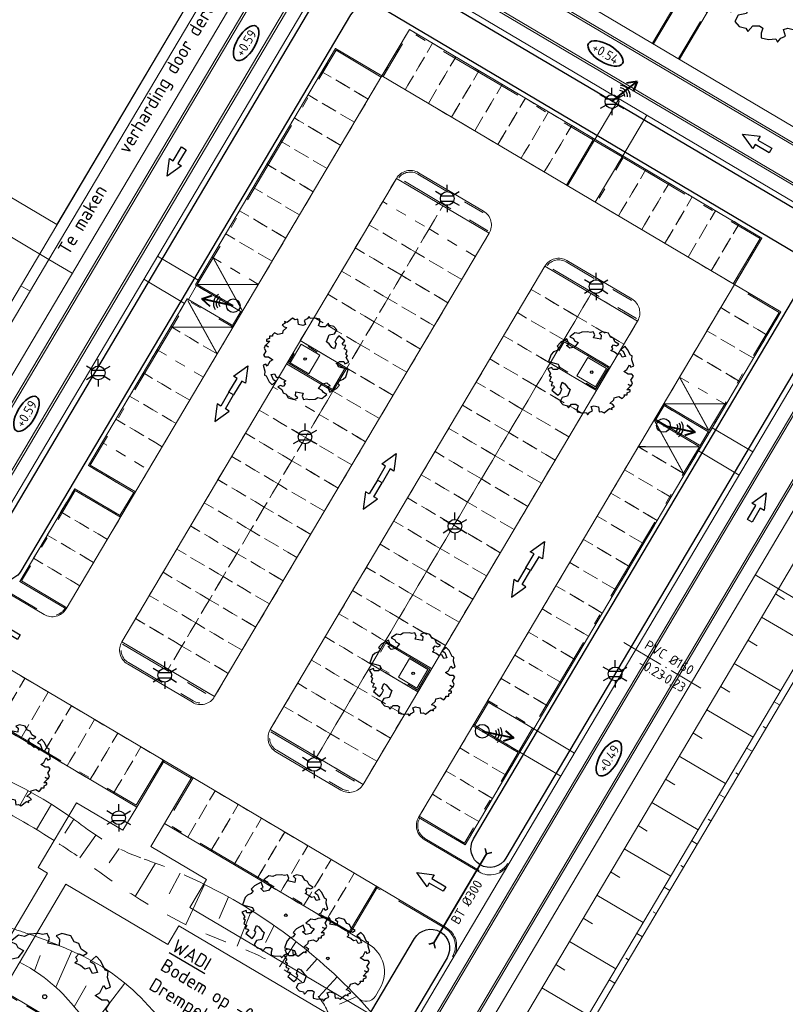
# Model space of a CAD drawing. Header units: metres. Extents: x 90704 to 91821, y 464826 to 465227.
# Tile 21 of 27: x 90901 to 90972, y 465044 to 465135. Entities that reach past the tile are written whole.
import ezdxf
from ezdxf.enums import TextEntityAlignment as Align

# ---------------------------------------------------------------- set-up
doc = ezdxf.new("R2010")
doc.units = ezdxf.units.M
for name, pattern in [('RI-PVC160', [5, 4, -0.5, 0, -0.5]), ('VH-OPSLUITBAND_100X200_A', [10, 4, -1, 4, -1]), ('VH-OPSLUITBAND_120X250_A', [13, 8, -2, 1, -2]), ('VH-PARKEREN', [2, 1, -1]), ('VH-TROTTOIRBAND_130-150X250_A', [15, 5, -2, 2, -2, 2, -2]), ('XX-HIDDEN', [4, 2, -2])]:
    doc.linetypes.add(name, pattern=pattern)
for name, color, linetype, lineweight in [('92.2_nieuwe bebouwing - new building', 21, 'Continuous', 18), ('B-WE-GR-BOOM-S', 252, 'Continuous', 25), ('B-WE-GR-GROENSTROOK-G', 252, 'Continuous', 13), ('B-WE-GW-BERM-G', 251, 'Continuous', 18), ('B-WE-GW-TALUDARCERING_KORT-G', 253, 'Continuous', 18), ('B-WE-GW-TALUDARCERING_LANG-G', 253, 'Continuous', 18), ('B-WE-GW-WADI-G', 251, 'Continuous', 25), ('B-WE-IE-MEUBILAIR_WEGMEUBILAIR_LICHTMAST-S', 252, 'Continuous', 25), ('B-WE-KL-DATA_RADARMAST-S', 252, 'Continuous', 25), ('B-WE-KW-KUNSTWERK_DUIKER-S', 253, 'Continuous', 25), ('B-WE-OG-WEG_RIJRICHTING-S', 253, 'Continuous', 25), ('B-WE-RI-HWA_STROOMRICHTING-S', 253, 'Continuous', 25), ('B-WE-RI-HWA_TRANSPORTLEIDING_PVC_160-G', 253, 'RI-PVC160', 18), ('B-WE-RI-ITR_RETENTIE_WADI_BODEM-G', 251, 'Continuous', 18), ('B-WE-RI-ITR_RETENTIE_WADI_INSTEEK-G', 251, 'Continuous', 18), ('B-WE-VH-HOOGTELABEL-S', 253, 'Continuous', 25), ('B-WE-VH-KANTOPSLUITING_OPSLUITBAND_100X200-G', 252, 'VH-OPSLUITBAND_100X200_A', 18), ('B-WE-VH-KANTOPSLUITING_OPSLUITBAND_120X250-G', 252, 'VH-OPSLUITBAND_120X250_A', 18), ('B-WE-VH-KANTOPSLUITING_TROTTOIRBAND_130 150_250-G', 252, 'VH-TROTTOIRBAND_130-150X250_A', 18), ('B-WE-VH-KANTVERHARDING_PARKEERVAK-G', 252, 'VH-PARKEREN', 18), ('B-WE-VH-VERHARDING-G', 251, 'Continuous', 18), ('B-WE-VW-MARKERING_LANGS_STREEP_DOORGETROKKEN_010-G', 253, 'Continuous', 13), ('N-WE-VH-VERHARDING_FUNDERING_GRANULAAT-A', 252, 'Continuous', 18), ('X-XX-AL-REFERENTIE-G', 7, 'Continuous', 18)]:
    doc.layers.add(name, color=color, linetype=linetype, lineweight=lineweight)
doc.styles.add('NLCS-ISO', font='NLCS-ISO.ttf')
doc.styles.add('NLCS-ISO-M500-T25', font='NLCS-ISO.ttf', dxfattribs={"height": 1.25})

# ---------------------------------------------------------------- blocks, each defined once
blk = doc.blocks.new('SGR-BOOM_06')
at = {"linetype": 'Continuous', "flags": 128}
blk.add_lwpolyline([(2.698, 3.52), (2.53, 3.939), (2.197, 4.064), (1.945, 4.524), (1.273, 4.692), (0.855, 4.524), (1.108, 4.273), (1.064, 3.812), (0.228, 3.98), (0.352, 4.315), (0.184, 4.692), (-0.15, 4.609), (-0.486, 4.692), (-1.155, 4.65), (-1.491, 4.483), (-1.952, 4.565), (-2.539, 4.105), (-2.12, 3.896), (-1.994, 3.644), (-1.575, 3.435), (-1.994, 2.89), (-2.539, 2.766), (-2.915, 3.099), (-2.62, 3.217), (-2.873, 3.855), (-3.628, 3.435), (-4.004, 3.016), (-3.794, 2.848), (-4.004, 2.514), (-4.425, 2.346), (-4.717, 2.054), (-5.01, 1.214), (-3.88, 0.921), (-3.712, 0.544), (-4.004, 0.293), (-4.507, 0.293), (-4.602, 0.556), (-5.093, 0.376), (-4.758, -0.168), (-4.925, -0.377), (-4.717, -0.545), (-4.884, -1.006), (-4.532, -1.182), (-4.717, -1.551), (-4.424, -1.592), (-4.293, -1.707), (-4.619, -2.107), (-3.921, -2.682), (-3.668, -2.431), (-3.46, -1.97), (-3.627, -1.761), (-3.419, -1.174), (-3.124, -1.342), (-2.788, -1.761), (-2.496, -2.01), (-2.788, -2.808), (-3.419, -2.932), (-3.668, -3.394), (-3.333, -3.771), (-2.832, -3.897), (-2.769, -4.022), (-2.706, -4.148), (-2.328, -3.729), (-1.826, -3.729), (-1.575, -3.897), (-1.699, -4.273), (-1.699, -4.609), (-1.154, -4.736), (-0.61, -4.692), (-0.486, -4.945), (-0.233, -4.65), (0.101, -4.483), (-0.059, -4.007), (0.269, -3.896), (0.773, -4.023), (0.856, -4.609), (1.149, -4.565), (1.442, -4.736), (2.071, -4.232), (2.365, -4.356), (2.322, -4.147), (2.657, -3.98), (2.406, -3.728), (2.113, -3.644), (2.574, -3.226), (2.615, -2.975), (3.16, -2.848), (3.538, -3.058), (3.787, -2.807), (3.77, -2.633), (4.123, -2.633), (4.123, -2.387), (4.459, -2.263), (4.459, -2.054), (4.082, -2.054), (4.543, -1.591), (4.25, -1.425), (4.627, -1.55), (4.752, -1.257), (4.543, -0.921), (4.835, -0.461), (4.668, -0.252), (4.25, -0.252), (3.746, 0.085), (4.082, 0.294), (4.375, 0.838), (4.543, 0.589), (4.876, 0.713), (4.667, 1.425), (4.711, 1.886), (4.5, 1.97), (4.164, 2.64), (3.828, 3.013), (3.374, 2.604), (3.663, 2.431), (3.914, 1.802), (3.537, 1.718), (3.327, 2.136), (2.991, 2.054), (2.657, 2.305), (2.238, 2.514), (2.447, 2.682), (2.321, 2.932), (2.53, 3.184), (2.866, 3.059), (3.159, 3.227)], close=True, dxfattribs=at)
blk.add_circle((0, 0), 0.15)
blk = doc.blocks.new('SRO-RIJRICHTING-SO')
blk.add_lwpolyline([(3, 0), (1.5, -0.65), (1.5, -0.25), (0, -0.25), (0, 0.25), (1.5, 0.25), (1.5, 0.65)], close=True)
blk = doc.blocks.new('*U65')
at = {"color": 0, "linetype": 'ByBlock', "lineweight": 35}
for p, q in [((0, 0), (-0.354, 0.354)), ((0, 0), (-0.354, -0.354)), ((0, 0), (9.6, 0)), ((9.6, 0), (9.954, 0.354)), ((9.6, 0), (9.954, -0.354))]:
    blk.add_line(p, q, dxfattribs=at)
blk = doc.blocks.new('*U81')
at = {"color": 0, "style": 'NLCS-ISO'}
for tag, p in [('BOB_LINKS', (-1.86, -1.63)), ('RIOOLINFO', (0, -1.37)), ('BOB_RECHTS', (1.86, -1.63))]:
    blk.add_attdef(tag, text='', height=1.8, dxfattribs=at).set_placement(p, align=Align.MIDDLE_CENTER)
blk = doc.blocks.new('*U89')
at = {"color": 0, "style": 'NLCS-ISO'}
for tag, p in [('RIOOLINFO', (0, 1.91)), ('BOB_LINKS', (-1.72, -1.63)), ('BOB_RECHTS', (2.75, -1.63))]:
    blk.add_attdef(tag, text='', height=1.8, rotation=360, dxfattribs=at).set_placement(p, align=Align.MIDDLE_CENTER)
blk = doc.blocks.new('SAL-HOOGTELABEL_AANLEG-SO')
at = {"linetype": 'Continuous', "lineweight": 35}
blk.add_ellipse((0, 0), major_axis=(-7.32, 0), ratio=0.459953, dxfattribs=at)
at = {"style": 'NLCS-ISO'}
blk.add_attdef('HOOGTE', text='', height=3.5, dxfattribs=at).set_placement((0, 0), align=Align.MIDDLE_CENTER)
blk = doc.blocks.new('*U84')
at = {"color": 0, "style": 'NLCS-ISO'}
for tag, p in [('BOB_LINKS', (-30.2, 3.43)), ('BOB_RECHTS', (33.83, 3.43)), ('RIOOLINFO', (0, 1.91))]:
    blk.add_attdef(tag, text='', height=1.8, dxfattribs=at).set_placement(p, align=Align.MIDDLE_CENTER)
blk = doc.blocks.new('N-SIE-WEG_LICHTMAST_ RADARMAST-SO')
at = {"lineweight": 40, "flags": 128}
for points in [[(-6, 0), (-4.27, 1)], [(0, 0), (-6, 0)], [(-6, 0), (-4.27, -1)]]:
    blk.add_lwpolyline(points, dxfattribs=at)
at = {"ltscale": 0.5}
blk.add_circle((0, 0), 1.27, dxfattribs=at)
for radius in [2, 1.5, 1]:
    blk.add_arc((-1.73, 0.03), radius, 135, 225)
at = {"style": 'NLCS-ISO'}
blk.add_attdef('X', text='', height=1.8, dxfattribs=at).set_placement((0, 3), align=Align.BOTTOM_CENTER)
blk = doc.blocks.new('bio partner 5')
at = {"layer": '92.2_nieuwe bebouwing - new building', "color": 7, "flags": 128}
blk.add_lwpolyline([(140799, 513521), (165687, 513521), (165687, 495906), (143513, 495906), (115267, 486822), (115267, 481121), (143197, 481121), (143197, 481141), (158859, 481141), (151028, 463541), (106874, 463541), (95483, 498947)], close=True, dxfattribs=at)
at = {"layer": '92.2_nieuwe bebouwing - new building', "color": 7}
blk.add_lwpolyline([(106867, 463531), (226792, 463531), (226793, 513532), (129658, 513532), (129658, 509895), (95487, 498948)], close=True, dxfattribs=at)
blk = doc.blocks.new('51005749-X003-ONT westelijke ringbaan')
at = {"layer": '92.2_nieuwe bebouwing - new building', "lineweight": 9, "ltscale": 20, "xscale": 0.0009999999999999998, "yscale": 0.0009999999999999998, "zscale": 0.0009999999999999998, "rotation": 239.3872028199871}
blk.add_blockref('bio partner 5', (90546.388, 465520.51), dxfattribs=at)
blk = doc.blocks.new('B-SIE-WEG_LICHTMAST-SO')
at = {"ltscale": 0.1}
for p, q in [((0, 1.27), (0, 2.53)), ((-1.1, 0.63), (-2.19, 1.27)), ((1.1, 0.63), (2.19, 1.27)), ((-1.1, -0.63), (-2.19, -1.27)), ((0, -1.27), (0, -2.53)), ((1.1, -0.63), (2.19, -1.27))]:
    blk.add_line(p, q, dxfattribs=at)
at = {"flags": 128}
for points in [[(-1.16, 0.5), (1.16, 0.5)], [(-1.16, -0.5), (1.16, -0.5)]]:
    blk.add_lwpolyline(points, dxfattribs=at)
at = {"ltscale": 0.1}
blk.add_circle((0, 0), 1.27, dxfattribs=at)
at = {"style": 'NLCS-ISO'}
blk.add_attdef('TYPE', text='', height=1.8, dxfattribs=at).set_placement((0, 2.53), align=Align.BOTTOM_CENTER)

msp = doc.modelspace()

# ---------------------------------------------------------------- hatches: boundary and pattern name
at = {"layer": 'N-WE-VH-VERHARDING_FUNDERING_GRANULAAT-A'}
h = msp.add_hatch(dxfattribs=at)
h.set_pattern_fill('AVH-FUNDERING_GRANULAAT', color=256, scale=0.5, pattern_type=2)
h.set_pattern_definition([(59.3715, (90932.631, 465024.232), (-4.30244, 2.54735), [0, -5]), (59.3715, (90934.162, 465023.3836), (-4.30244, 2.54735), [0, -5]), (59.3715, (90931.915, 465024.8883), (-4.30244, 2.54735), [0, -5]), (37.5701, (90931.9244, 465021.8613), (11.9444838, 10.3599876), [0.53851, -26.38731]), (276.2414, (90932.3512, 465022.1897), (-0.96285, 18.0020254), [0.25, -24.75]), (189.9728, (90932.37837, 465021.94113), (38.5513942, 6.228147), [0.46098, -45.63674]), (265.9366, (90932.054, 465020.2156), (1.755106, -6.84979), [0.1118, -11.06854]), (25.6814, (90932.0461, 465020.1041), (9.397142, 6.057537), [0.18028, -17.84748]), (167.8064, (90932.2086, 465020.1823), (-11.152233, 0.792257), [0.15812, -15.65328]), (284.3715, (90934.1146, 465022.7145), (4.302446, -2.54735), [0.21213, -6.85894]), (59.3715, (90934.167, 465022.509), (-1.7551, 6.84979), [0.3, -4.7]), (194.3715, (90934.32, 465022.767), (-2.54735, -4.302446), [0.21213, -6.85894]), (310.9366, (90931.0553, 465023.8285), (-6.057548, 9.397131), [0.15812, -15.65328]), (59.3715, (90931.159, 465023.709), (-1.7551, 6.84979), [0.25, -4.75]), (202.5016, (90931.2863, 465023.9242), (-16.246928, -7.812639), [0.25, -24.75]), (273.0616, (90929.6622, 465021.5737), (0.792242, 11.152236), [0.18028, -17.84748]), (40.9366, (90929.6718, 465021.3936), (-9.397131, -6.057548), [0.31623, -15.49516]), (186.2414, (90929.9107, 465021.6008), (18.0020254, 0.96285), [0.25, -24.75]), (59.3715, (90930.573, 465022.7195), (-4.30244, 2.54735), [0, -5]), (59.3715, (90931.004, 465020.8955), (-4.30244, 2.54735), [0, -5]), (59.3715, (90933.309, 465021.1577), (-4.30244, 2.54735), [0, -5]), (59.3715, (90932.663, 465023.109), (-4.30244, 2.54735), [0, -5]), (59.3715, (90931.193, 465022.2944), (-4.30244, 2.54735), [0, -5]), (59.3715, (90930.5034, 465021.424), (-4.30244, 2.54735), [0, -5]), (59.3715, (90930.991, 465021.6586), (-4.30244, 2.54735), [0, -5]), (59.3715, (90931.9216, 465020.875), (-4.30244, 2.54735), [0, -5]), (59.3715, (90931.138, 465019.9445), (-4.30244, 2.54735), [0, -5]), (59.3715, (90930.174, 465020.5734), (-4.30244, 2.54735), [0, -5]), (59.3715, (90929.151, 465021.0047), (-4.30244, 2.54735), [0, -5]), (59.3715, (90929.7686, 465022.4404), (-4.30244, 2.54735), [0, -5]), (59.3715, (90930.157, 465023.489), (-4.30244, 2.54735), [0, -5]), (59.3715, (90931.2206, 465024.893), (-4.30244, 2.54735), [0, -5]), (59.3715, (90931.943, 465023.0705), (-4.30244, 2.54735), [0, -5]), (59.3715, (90930.914, 465023.099), (-4.30244, 2.54735), [0, -5]), (59.3715, (90933.183, 465022.22), (-4.30244, 2.54735), [0, -5]), (59.3715, (90932.6337, 465020.802), (-4.30244, 2.54735), [0, -5]), (59.3715, (90934.3445, 465021.5325), (-4.30244, 2.54735), [0, -5]), (59.3715, (90933.2457, 465020.2655), (-4.30244, 2.54735), [0, -5]), (59.3715, (90932.5596, 465018.8123), (-4.30244, 2.54735), [0, -5]), (59.3715, (90933.0804, 465019.201), (-4.30244, 2.54735), [0, -5]), (59.3715, (90932.5035, 465019.601), (-4.30244, 2.54735), [0, -5]), (59.3715, (90934.8987, 465022.076), (-4.30244, 2.54735), [0, -5]), (59.3715, (90933.4403, 465023.6366), (-4.30244, 2.54735), [0, -5]), (59.3715, (90932.022, 465024.1857), (-4.30244, 2.54735), [0, -5]), (59.3715, (90933.948, 465020.3725), (-4.30244, 2.54735), [0, -5])])
edge = h.paths.add_edge_path()
edge.add_arc((90800.42, 464908.936), 11.5, 239.38696, 329.38723)
edge.add_line((90810.317, 464903.08), (90835.53, 464945.692))
edge.add_arc((90825.633, 464951.548), 11.5, 329.38724, 419.38608)
edge.add_line((90831.49, 464961.445), (90821.148, 464967.565))
edge.add_arc((90826.495, 464976.601), 10.5, 149.3872, 239.38579, ccw=False)
edge.add_line((90817.458, 464981.948), (90850.969, 465038.583))
edge.add_arc((90842.793, 465043.421), 9.5, 329.3872, 419.3872)
edge.add_line((90847.631, 465051.597), (90866.565, 465040.394))
edge.add_arc((90863.764, 465035.66), 5.5, 59.3872, 149.3872)
edge.add_line((90859.03, 465038.461), (90825.519, 464981.826))
edge.add_arc((90831.974, 464978.007), 7.5, 149.3872, 239.38579)
edge.add_line((90828.155, 464971.552), (90871.013, 464946.191))
edge.add_arc((90874.833, 464952.646), 7.5, 239.38579, 329.3872)
edge.add_line((90881.288, 464948.827), (90914.793, 465005.452))
edge.add_arc((90910.089, 465008.26), 5.478, 329.16753, 419.58541)
edge.add_line((90912.862, 465012.985), (90916.287, 465010.957))
edge.add_arc((90920.618, 465018.271), 8.5, 239.37151, 329.37151)
edge.add_line((90927.932, 465013.94), (90885.275, 464941.82))
edge.add_arc((90876.239, 464947.167), 10.5, 239.38629, 329.38749, ccw=False)
edge.add_line((90870.891, 464938.13), (90857.738, 464945.913))
edge.add_arc((90851.882, 464936.016), 11.5, 59.386, 149.38722)
edge.add_line((90841.985, 464941.872), (90816.771, 464899.26))
edge.add_arc((90826.669, 464893.404), 11.5, 149.38723, 239.38696)
edge.add_line((90820.812, 464883.507), (90794.563, 464899.039))

# ---------------------------------------------------------------- linework, layer by layer
at = {"layer": 'B-WE-GR-GROENSTROOK-G', "flags": 128}
msp.add_lwpolyline([(90931.164, 465050.609), (90932.885, 465049.59, -0.414214), (90933.938, 465045.48), (90933.519, 465044.771, -0.498963), (90931.93, 465044.595)], format="xyb", dxfattribs=at)
at = {"layer": 'B-WE-GW-BERM-G', "flags": 128}
for points in [[(90898.419, 465116.017), (90903.239, 465113.165)], [(90872.364, 465061.018), (90903.239, 465113.165)], [(90970.905, 465082.596), (90935.868, 465023.419)], [(90975.724, 465079.744), (90970.905, 465082.596)], [(90975.208, 465080.05), (90942.718, 465025.174)], [(90975.724, 465079.744), (90943.54, 465025.385)]]:
    msp.add_lwpolyline(points, dxfattribs=at)
at = {"layer": 'B-WE-GW-TALUDARCERING_KORT-G'}
for p, q in [((90901.493, 465110.216), (90900.632, 465110.726)), ((90970.623, 465082.119), (90971.483, 465081.609)), ((90968.075, 465077.816), (90968.936, 465077.307)), ((90965.528, 465073.514), (90966.388, 465073.004)), ((90969.748, 465069.649), (90969.49, 465069.802)), ((90962.98, 465069.211), (90963.841, 465068.702)), ((90960.433, 465064.909), (90961.294, 465064.4)), ((90967.2, 465065.347), (90966.942, 465065.5)), ((90901.295, 465063.843), (90900.541, 465062.479)), ((90905.544, 465061.188), (90904.718, 465059.905)), ((90964.653, 465061.045), (90964.395, 465061.197)), ((90957.886, 465060.607), (90958.746, 465060.097)), ((90909.737, 465058.471), (90908.825, 465057.139)), ((90962.106, 465056.742), (90961.848, 465056.895)), ((90915.417, 465056.183), (90914.381, 465054.252)), ((90955.338, 465056.304), (90956.199, 465055.795)), ((90919.882, 465053.979), (90919.038, 465051.968)), ((90952.791, 465052.002), (90953.652, 465051.492)), ((90959.558, 465052.44), (90959.3, 465052.593)), ((90924.134, 465051.322), (90923.317, 465049.751)), ((90901.881, 465047.128), (90902.427, 465048.539)), ((90928.126, 465048.228), (90927.119, 465047.131)), ((90957.011, 465048.137), (90956.753, 465048.29)), ((90950.244, 465047.699), (90951.104, 465047.19)), ((90905.566, 465043.787), (90906.703, 465045.734)), ((90931.807, 465044.726), (90930.188, 465044.016))]:
    msp.add_line(p, q, dxfattribs=at)
at = {"layer": 'B-WE-GW-TALUDARCERING_LANG-G'}
for p, q in [((90969.349, 465079.968), (90973.651, 465077.42)), ((90966.802, 465075.665), (90971.104, 465073.118)), ((90971.021, 465071.801), (90970.505, 465072.106)), ((90964.254, 465071.363), (90968.557, 465068.815)), ((90968.474, 465067.498), (90967.958, 465067.804)), ((90961.707, 465067.06), (90966.009, 465064.513)), ((90965.927, 465063.196), (90965.41, 465063.501)), ((90903.461, 465062.582), (90902.065, 465060.245)), ((90959.159, 465062.758), (90963.462, 465060.21)), ((90907.574, 465059.718), (90906.112, 465057.606)), ((90963.379, 465058.893), (90962.863, 465059.199)), ((90956.612, 465058.455), (90960.915, 465055.908)), ((90913.109, 465057.116), (90911.245, 465054.024)), ((90917.677, 465055.137), (90915.92, 465051.429)), ((90960.832, 465054.591), (90960.316, 465054.897)), ((90954.065, 465054.153), (90958.367, 465051.606)), ((90922.031, 465052.71), (90920.707, 465049.395)), ((90958.285, 465050.288), (90957.768, 465050.594)), ((90926.165, 465049.828), (90924.613, 465047.491)), ((90951.517, 465049.85), (90955.82, 465047.303)), ((90903.861, 465045.607), (90905.357, 465048.96)), ((90929.981, 465046.552), (90928.272, 465044.69)), ((90907.233, 465041.997), (90910.271, 465045.984)), ((90948.97, 465045.548), (90953.273, 465043.001)), ((90955.737, 465045.986), (90955.221, 465046.292))]:
    msp.add_line(p, q, dxfattribs=at)
at = {"layer": 'B-WE-GW-WADI-G', "flags": 128}
for points in [[(90897.619, 465086.008), (90928.203, 465137.663, -0.414214), (90935.737, 465139.594), (90974.287, 465116.769, -0.414214), (90976.218, 465109.235), (90945.634, 465057.58, -0.999993), (90942.623, 465059.363), (90973.206, 465111.018, 0.414214), (90972.504, 465113.758), (90933.954, 465136.582, 0.414214), (90931.214, 465135.88), (90900.631, 465084.225, -1)], [(90926.259, 465031.724), (90937.151, 465050.121, -1), (90940.163, 465048.338), (90929.27, 465029.941, -1)]]:
    msp.add_lwpolyline(points, format="xyb", close=True, dxfattribs=at)
at = {"layer": 'B-WE-RI-HWA_TRANSPORTLEIDING_PVC_160-G', "flags": 128}
msp.add_lwpolyline([(90956.559, 465077.602), (90963.702, 465073.374)], dxfattribs=at)
at = {"layer": 'B-WE-RI-ITR_RETENTIE_WADI_BODEM-G', "flags": 128}
for points in [[(90903.718, 465059.212, 0.029746), (90895.946, 465063.582, 1.163187), (90892.559, 465052.714, -0.038297), (90900.009, 465050.985)], [(90901.947, 465050.331, -0.021662), (90905.954, 465048.69, -0.101932), (90912.45, 465043.9, 0.055229), (90920.669, 465036.571, 0.735358), (90929.197, 465043.058, 0.735358)]]:
    msp.add_lwpolyline(points, format="xyb", dxfattribs=at)
at = {"layer": 'B-WE-RI-ITR_RETENTIE_WADI_BODEM-G', "linetype": 'XX-HIDDEN', "flags": 128}
for points in [[(90929.197, 465043.058, 0.136977), (90927.443, 465045.515, 0.081099), (90920.439, 465049.496, -0.07145), (90907.946, 465056.282, 0.017149), (90903.718, 465059.212)], [(90900.009, 465050.985, -0.010224), (90901.947, 465050.331, -0.010224)]]:
    msp.add_lwpolyline(points, format="xyb", dxfattribs=at)
at = {"layer": 'B-WE-RI-ITR_RETENTIE_WADI_INSTEEK-G', "flags": 128}
for points in [[(90905.081, 465061.514, 0.094834), (90891.338, 465067.619), (90890.864, 465067.729)], [(90933.111, 465043.297, 0.09864), (90917.598, 465055.176, 0.09864)], [(90900.513, 465047.91, -0.102609), (90905.283, 465044.12, 0.105352), (90915.115, 465036.395), (90918.652, 465034.66, 0.106075), (90926.793, 465032.627)]]:
    msp.add_lwpolyline(points, format="xyb", dxfattribs=at)
at = {"layer": 'B-WE-RI-ITR_RETENTIE_WADI_INSTEEK-G', "linetype": 'XX-HIDDEN'}
msp.add_lwpolyline([(90917.598, 465055.176, 0.03022), (90912.028, 465057.507, -0.078932), (90906.502, 465060.48, 0.010981), (90905.081, 465061.514)], format="xyb", dxfattribs=at)
at = {"layer": 'B-WE-VH-KANTOPSLUITING_OPSLUITBAND_100X200-G', "flags": 128}
for points in [[(90959.313, 465133.189), (90984.782, 465176.206)], [(90961.637, 465131.813), (90987.547, 465175.575)], [(90879.627, 465056.602), (90928.503, 465027.664)]]:
    msp.add_lwpolyline(points, dxfattribs=at)
at = {"layer": 'B-WE-VH-KANTOPSLUITING_OPSLUITBAND_120X250-G', "flags": 128}
for points in [[(90951.235, 465120.075), (90953.721, 465124.274), (90936.718, 465134.341), (90934.232, 465130.142)], [(90934.068, 465130.1), (90929.868, 465132.586), (90916.999, 465110.85), (90921.198, 465108.364)], [(90953.825, 465124.213), (90956.406, 465122.685)], [(90966.724, 465110.904), (90969.21, 465115.104), (90956.509, 465122.623), (90954.023, 465118.424)], [(90916.938, 465110.747), (90916.174, 465109.456)], [(90960.265, 465099.76), (90964.465, 465097.274), (90970.965, 465108.254), (90966.766, 465110.74)], [(90911.264, 465091.584), (90907.065, 465094.071), (90916.113, 465109.353), (90920.312, 465106.867)], [(90921.034, 465108.322), (90920.27, 465107.031)], [(90960.307, 465099.596), (90959.543, 465098.305)], [(90959.379, 465098.263), (90963.578, 465095.777), (90948.162, 465069.738), (90943.962, 465072.225)], [(90964.403, 465097.171), (90963.639, 465095.88)], [(90909.868, 465089.228), (90905.669, 465091.713), (90900.696, 465083.314), (90904.895, 465080.828)], [(90911.099, 465091.542), (90909.826, 465089.392)], [(90913.817, 465066.69), (90911.331, 465062.491), (90894.328, 465072.558), (90896.814, 465076.758)], [(90944.004, 465072.06), (90942.737, 465069.919)], [(90942.572, 465069.878), (90946.766, 465067.381), (90941.793, 465058.982), (90937.594, 465061.468)], [(90948.1, 465069.635), (90946.827, 465067.484)], [(90916.441, 465064.998), (90913.859, 465066.526)], [(90933.609, 465054.973), (90931.122, 465050.773), (90914.119, 465060.841), (90916.605, 465065.04)]]:
    msp.add_lwpolyline(points, dxfattribs=at)
for points in [[(90925.446, 465103.525), (90929.542, 465101.1), (90930.693, 465103.045), (90926.597, 465105.47)], [(90953.98, 465101.157), (90955.132, 465103.102), (90951.036, 465105.527), (90949.884, 465103.582)], [(90937.422, 465073.191), (90938.574, 465075.136), (90934.478, 465077.561), (90933.327, 465075.616)]]:
    msp.add_lwpolyline(points, close=True, dxfattribs=at)
for points in [[(90897.104, 465085.883, 0.414214), (90897.764, 465083.308), (90902.84, 465080.302, 0.414214), (90904.731, 465080.786, 0.414214)], [(90937.636, 465061.304, 0.414214), (90938.12, 465059.414), (90943.197, 465056.408, 0.414214), (90945.773, 465057.068, 0.414214)], [(90940.678, 465048.463, 0.414214), (90940.018, 465051.038), (90933.651, 465054.808)]]:
    msp.add_lwpolyline(points, format="xyb", dxfattribs=at)
at = {"layer": 'B-WE-VH-KANTOPSLUITING_TROTTOIRBAND_130 150_250-G', "flags": 128}
for points in [[(90935.683, 465120.741, -0.381966), (90937.449, 465121.09), (90943.473, 465117.524, -0.381966), (90944.016, 465115.808)], [(90949.451, 465112.59, -0.381966), (90951.217, 465112.939), (90957.24, 465109.372, -0.381966), (90957.784, 465107.656)], [(90910.057, 465077.458), (90918.389, 465072.525, -0.381966), (90916.624, 465072.176), (90910.6, 465075.742, -0.381966)], [(90923.825, 465069.307), (90932.157, 465064.374, -0.381966), (90930.391, 465064.025), (90924.368, 465067.591, -0.381966)]]:
    msp.add_lwpolyline(points, format="xyb", close=True, dxfattribs=at)
at = {"layer": 'B-WE-VH-KANTVERHARDING_PARKEERVAK-G', "flags": 128}
for points in [[(90936.676, 465134.506), (90934.129, 465130.203), (90936.28, 465128.929), (90938.827, 465133.232)], [(90938.827, 465133.232), (90936.28, 465128.929), (90938.431, 465127.656), (90940.979, 465131.958)], [(90928.553, 465130.599), (90932.855, 465128.052), (90934.129, 465130.203), (90929.826, 465132.75)], [(90940.979, 465131.958), (90938.431, 465127.656), (90940.582, 465126.382), (90943.13, 465130.685)], [(90927.279, 465128.448), (90931.581, 465125.901), (90932.855, 465128.052), (90928.553, 465130.599)], [(90943.13, 465130.685), (90940.582, 465126.382), (90942.734, 465125.108), (90945.281, 465129.411)], [(90945.281, 465129.411), (90942.734, 465125.108), (90944.885, 465123.835), (90947.432, 465128.137)], [(90926.005, 465126.297), (90930.308, 465123.749), (90931.581, 465125.901), (90927.279, 465128.448)], [(90947.432, 465128.137), (90944.885, 465123.835), (90947.036, 465122.561), (90949.583, 465126.864)], [(90949.583, 465126.864), (90947.036, 465122.561), (90949.187, 465121.287), (90951.735, 465125.59)], [(90924.728, 465124.149), (90929.031, 465121.602), (90930.304, 465123.753), (90926.002, 465126.3)], [(90951.735, 465125.59), (90949.187, 465121.287), (90951.339, 465120.014), (90953.886, 465124.316)], [(90923.455, 465121.998), (90927.757, 465119.45), (90929.031, 465121.602), (90924.728, 465124.149)], [(90956.467, 465122.788), (90953.92, 465118.485), (90956.071, 465117.212), (90958.619, 465121.514)], [(90922.181, 465119.846), (90926.483, 465117.299), (90927.757, 465119.45), (90923.455, 465121.998)], [(90958.619, 465121.514), (90956.071, 465117.212), (90958.222, 465115.938), (90960.77, 465120.24)], [(90935.471, 465120.693), (90939.773, 465118.145), (90938.499, 465115.994), (90934.197, 465118.541)], [(90920.907, 465117.695), (90925.21, 465115.148), (90926.483, 465117.299), (90922.181, 465119.846)], [(90960.77, 465120.24), (90958.222, 465115.938), (90960.374, 465114.664), (90962.921, 465118.967)], [(90962.921, 465118.967), (90960.374, 465114.664), (90962.525, 465113.391), (90965.072, 465117.693)], [(90919.634, 465115.544), (90923.936, 465112.997), (90925.21, 465115.148), (90920.907, 465117.695)], [(90932.923, 465116.39), (90937.226, 465113.843), (90938.499, 465115.994), (90934.197, 465118.541)], [(90938.499, 465115.994), (90942.802, 465113.447), (90944.076, 465115.598), (90939.773, 465118.145)], [(90965.072, 465117.693), (90962.525, 465113.391), (90964.676, 465112.117), (90967.223, 465116.419)], [(90931.65, 465114.239), (90935.952, 465111.692), (90937.226, 465113.843), (90932.923, 465116.39)], [(90938.499, 465115.994), (90942.802, 465113.447), (90941.528, 465111.296), (90937.226, 465113.843)], [(90967.223, 465116.419), (90964.676, 465112.117), (90966.827, 465110.843), (90969.375, 465115.146)], [(90918.36, 465113.393), (90922.662, 465110.845), (90923.936, 465112.997), (90919.634, 465115.544)], [(90930.376, 465112.088), (90934.678, 465109.54), (90935.952, 465111.692), (90931.65, 465114.239)], [(90918.363, 465113.389), (90922.666, 465110.842), (90921.137, 465108.261), (90916.835, 465110.808)], [(90937.226, 465113.843), (90941.528, 465111.296), (90940.255, 465109.144), (90935.952, 465111.692)], [(90947.965, 465110.39), (90952.267, 465107.843), (90953.541, 465109.994), (90949.238, 465112.541)], [(90929.102, 465109.937), (90933.405, 465107.389), (90934.678, 465109.54), (90930.376, 465112.088)], [(90935.952, 465111.692), (90940.255, 465109.144), (90938.981, 465106.993), (90934.678, 465109.54)], [(90946.691, 465108.239), (90950.994, 465105.691), (90952.267, 465107.843), (90947.965, 465110.39)], [(90965.554, 465108.692), (90969.856, 465106.145), (90971.13, 465108.296), (90966.827, 465110.843)], [(90914.542, 465106.936), (90918.845, 465104.388), (90920.373, 465106.97), (90916.071, 465109.517)], [(90927.829, 465107.785), (90932.131, 465105.238), (90933.405, 465107.389), (90929.102, 465109.937)], [(90934.678, 465109.54), (90938.981, 465106.993), (90937.707, 465104.842), (90933.405, 465107.389)], [(90952.267, 465107.843), (90956.57, 465105.295), (90957.843, 465107.446), (90953.541, 465109.994)], [(90964.28, 465106.541), (90968.582, 465103.994), (90969.856, 465106.145), (90965.554, 465108.692)], [(90926.555, 465105.634), (90930.857, 465103.087), (90932.131, 465105.238), (90927.829, 465107.785)], [(90945.417, 465106.087), (90949.72, 465103.54), (90950.994, 465105.691), (90946.691, 465108.239)], [(90950.994, 465105.691), (90955.296, 465103.144), (90956.57, 465105.295), (90952.267, 465107.843)], [(90913.269, 465104.785), (90917.571, 465102.237), (90918.845, 465104.388), (90914.542, 465106.936)], [(90933.405, 465107.389), (90937.707, 465104.842), (90936.433, 465102.691), (90932.131, 465105.238)], [(90944.144, 465103.936), (90948.446, 465101.389), (90949.72, 465103.54), (90945.417, 465106.087)], [(90963.006, 465104.39), (90967.309, 465101.842), (90968.582, 465103.994), (90964.28, 465106.541)], [(90932.131, 465105.238), (90936.433, 465102.691), (90935.16, 465100.539), (90930.857, 465103.087)], [(90913.269, 465104.785), (90917.571, 465102.237), (90916.297, 465100.086), (90911.995, 465102.633)], [(90961.733, 465102.238), (90966.035, 465099.691), (90967.309, 465101.842), (90963.006, 465104.39)], [(90925.281, 465103.483), (90929.584, 465100.936), (90928.31, 465098.784), (90924.008, 465101.332)], [(90930.857, 465103.087), (90935.16, 465100.539), (90933.886, 465098.388), (90929.584, 465100.936)], [(90942.87, 465101.785), (90947.173, 465099.238), (90948.446, 465101.389), (90944.144, 465103.936)], [(90948.446, 465101.389), (90952.749, 465098.842), (90954.022, 465100.993), (90949.72, 465103.54)], [(90911.995, 465102.633), (90916.297, 465100.086), (90915.024, 465097.935), (90910.721, 465100.482)], [(90961.733, 465102.238), (90966.035, 465099.691), (90964.507, 465097.11), (90960.204, 465099.657)], [(90922.734, 465099.18), (90927.036, 465096.633), (90928.31, 465098.784), (90924.008, 465101.332)], [(90941.596, 465099.634), (90945.899, 465097.086), (90947.173, 465099.238), (90942.87, 465101.785)], [(90947.173, 465099.238), (90951.475, 465096.69), (90952.749, 465098.842), (90948.446, 465101.389)], [(90910.721, 465100.482), (90915.024, 465097.935), (90913.75, 465095.784), (90909.448, 465098.331)], [(90929.584, 465100.936), (90933.886, 465098.388), (90932.612, 465096.237), (90928.31, 465098.784)], [(90940.323, 465097.483), (90944.625, 465094.935), (90945.899, 465097.086), (90941.596, 465099.634)], [(90921.46, 465097.029), (90925.763, 465094.482), (90927.036, 465096.633), (90922.734, 465099.18)], [(90928.31, 465098.784), (90932.612, 465096.237), (90931.339, 465094.086), (90927.036, 465096.633)], [(90945.899, 465097.086), (90950.201, 465094.539), (90951.475, 465096.69), (90947.173, 465099.238)], [(90909.448, 465098.331), (90913.75, 465095.784), (90912.476, 465093.632), (90908.174, 465096.18)], [(90957.912, 465095.785), (90962.214, 465093.237), (90963.742, 465095.819), (90959.44, 465098.366)], [(90920.187, 465094.878), (90924.489, 465092.331), (90925.763, 465094.482), (90921.46, 465097.029)], [(90939.049, 465095.331), (90943.352, 465092.784), (90944.625, 465094.935), (90940.323, 465097.483)], [(90944.625, 465094.935), (90948.928, 465092.388), (90950.201, 465094.539), (90945.899, 465097.086)], [(90906.9, 465094.028), (90911.203, 465091.481), (90912.476, 465093.632), (90908.174, 465096.18)], [(90927.036, 465096.633), (90931.339, 465094.086), (90930.065, 465091.935), (90925.763, 465094.482)], [(90956.638, 465093.634), (90960.94, 465091.086), (90962.214, 465093.237), (90957.912, 465095.785)], [(90918.913, 465092.727), (90923.215, 465090.179), (90924.489, 465092.331), (90920.187, 465094.878)], [(90937.775, 465093.18), (90942.078, 465090.633), (90943.352, 465092.784), (90939.049, 465095.331)], [(90943.352, 465092.784), (90947.654, 465090.237), (90948.928, 465092.388), (90944.625, 465094.935)], [(90925.763, 465094.482), (90930.065, 465091.935), (90928.791, 465089.783), (90924.489, 465092.331)], [(90936.502, 465091.029), (90940.804, 465088.482), (90942.078, 465090.633), (90937.775, 465093.18)], [(90955.364, 465091.482), (90959.667, 465088.935), (90960.94, 465091.086), (90956.638, 465093.634)], [(90917.639, 465090.576), (90921.942, 465088.028), (90923.215, 465090.179), (90918.913, 465092.727)], [(90924.489, 465092.331), (90928.791, 465089.783), (90927.518, 465087.632), (90923.215, 465090.179)], [(90942.078, 465090.633), (90946.38, 465088.085), (90947.654, 465090.237), (90943.352, 465092.784)], [(90904.353, 465089.726), (90908.655, 465087.179), (90909.929, 465089.33), (90905.626, 465091.877)], [(90954.091, 465089.331), (90958.393, 465086.784), (90959.667, 465088.935), (90955.364, 465091.482)], [(90916.366, 465088.424), (90920.668, 465085.877), (90921.942, 465088.028), (90917.639, 465090.576)], [(90935.228, 465088.878), (90939.531, 465086.33), (90940.804, 465088.482), (90936.502, 465091.029)], [(90940.804, 465088.482), (90945.107, 465085.934), (90946.38, 465088.085), (90942.078, 465090.633)], [(90903.079, 465087.575), (90907.382, 465085.027), (90908.655, 465087.179), (90904.353, 465089.726)], [(90923.215, 465090.179), (90927.518, 465087.632), (90926.244, 465085.481), (90921.942, 465088.028)], [(90952.817, 465087.18), (90957.119, 465084.633), (90958.393, 465086.784), (90954.091, 465089.331)], [(90915.092, 465086.273), (90919.394, 465083.726), (90920.668, 465085.877), (90916.366, 465088.424)], [(90933.954, 465086.726), (90938.257, 465084.179), (90939.531, 465086.33), (90935.228, 465088.878)], [(90939.531, 465086.33), (90943.833, 465083.783), (90945.107, 465085.934), (90940.804, 465088.482)], [(90901.805, 465085.424), (90906.108, 465082.876), (90907.382, 465085.027), (90903.079, 465087.575)], [(90921.942, 465088.028), (90926.244, 465085.481), (90924.97, 465083.33), (90920.668, 465085.877)], [(90932.681, 465084.575), (90936.983, 465082.028), (90938.257, 465084.179), (90933.954, 465086.726)], [(90951.543, 465085.029), (90955.846, 465082.481), (90957.119, 465084.633), (90952.817, 465087.18)], [(90913.818, 465084.122), (90918.121, 465081.575), (90919.394, 465083.726), (90915.092, 465086.273)], [(90920.668, 465085.877), (90924.97, 465083.33), (90923.697, 465081.178), (90919.394, 465083.726)], [(90938.257, 465084.179), (90942.559, 465081.632), (90943.833, 465083.783), (90939.531, 465086.33)], [(90900.532, 465083.272), (90904.834, 465080.725), (90906.108, 465082.876), (90901.805, 465085.424)], [(90950.27, 465082.877), (90954.572, 465080.33), (90955.846, 465082.481), (90951.543, 465085.029)], [(90912.545, 465081.971), (90916.847, 465079.423), (90918.121, 465081.575), (90913.818, 465084.122)], [(90931.407, 465082.424), (90935.709, 465079.877), (90936.983, 465082.028), (90932.681, 465084.575)], [(90936.983, 465082.028), (90941.286, 465079.481), (90942.559, 465081.632), (90938.257, 465084.179)], [(90919.394, 465083.726), (90923.697, 465081.178), (90922.423, 465079.027), (90918.121, 465081.575)], [(90930.133, 465080.273), (90934.436, 465077.725), (90935.709, 465079.877), (90931.407, 465082.424)], [(90935.709, 465079.877), (90940.012, 465077.329), (90941.286, 465079.481), (90936.983, 465082.028)], [(90948.996, 465080.726), (90953.298, 465078.179), (90954.572, 465080.33), (90950.27, 465082.877)], [(90911.271, 465079.819), (90915.573, 465077.272), (90916.847, 465079.423), (90912.545, 465081.971)], [(90918.121, 465081.575), (90922.423, 465079.027), (90921.149, 465076.876), (90916.847, 465079.423)], [(90928.86, 465078.122), (90933.162, 465075.574), (90934.436, 465077.725), (90930.133, 465080.273)], [(90947.722, 465078.575), (90952.025, 465076.028), (90953.298, 465078.179), (90948.996, 465080.726)], [(90909.997, 465077.668), (90914.3, 465075.121), (90915.573, 465077.272), (90911.271, 465079.819)], [(90916.847, 465079.423), (90921.149, 465076.876), (90919.876, 465074.725), (90915.573, 465077.272)], [(90934.436, 465077.725), (90938.738, 465075.178), (90940.012, 465077.329), (90935.709, 465079.877)], [(90946.449, 465076.424), (90950.751, 465073.876), (90952.025, 465076.028), (90947.722, 465078.575)], [(90927.586, 465075.97), (90931.888, 465073.423), (90933.162, 465075.574), (90928.86, 465078.122)], [(90915.573, 465077.272), (90919.876, 465074.725), (90918.602, 465072.574), (90914.3, 465075.121)], [(90926.312, 465073.819), (90930.615, 465071.272), (90931.888, 465073.423), (90927.586, 465075.97)], [(90945.175, 465074.273), (90949.477, 465071.725), (90950.751, 465073.876), (90946.449, 465076.424)], [(90898.862, 465075.545), (90896.315, 465071.243), (90898.466, 465069.969), (90901.013, 465074.271)], [(90931.888, 465073.423), (90936.191, 465070.876), (90937.465, 465073.027), (90933.162, 465075.574)], [(90901.013, 465074.271), (90898.466, 465069.969), (90900.617, 465068.695), (90903.164, 465072.998)], [(90925.039, 465071.668), (90929.341, 465069.121), (90930.615, 465071.272), (90926.312, 465073.819)], [(90943.901, 465072.121), (90948.204, 465069.574), (90949.477, 465071.725), (90945.175, 465074.273)], [(90903.164, 465072.998), (90900.617, 465068.695), (90902.768, 465067.422), (90905.316, 465071.724)], [(90930.615, 465071.272), (90934.917, 465068.724), (90936.191, 465070.876), (90931.888, 465073.423)], [(90905.316, 465071.724), (90902.768, 465067.422), (90904.92, 465066.148), (90907.467, 465070.45)], [(90923.765, 465069.517), (90928.067, 465066.969), (90929.341, 465069.121), (90925.039, 465071.668)], [(90929.341, 465069.121), (90933.644, 465066.573), (90934.917, 465068.724), (90930.615, 465071.272)], [(90907.467, 465070.45), (90904.92, 465066.148), (90907.071, 465064.874), (90909.618, 465069.177)], [(90941.354, 465067.819), (90945.656, 465065.272), (90946.93, 465067.423), (90942.628, 465069.97)], [(90909.618, 465069.177), (90907.071, 465064.874), (90909.222, 465063.601), (90911.769, 465067.903)], [(90928.067, 465066.969), (90932.37, 465064.422), (90933.644, 465066.573), (90929.341, 465069.121)], [(90911.769, 465067.903), (90909.222, 465063.601), (90911.373, 465062.327), (90913.921, 465066.629)], [(90940.08, 465065.668), (90944.383, 465063.12), (90945.656, 465065.272), (90941.354, 465067.819)], [(90938.806, 465063.516), (90943.109, 465060.969), (90944.383, 465063.12), (90940.08, 465065.668)], [(90916.502, 465065.101), (90913.955, 465060.798), (90916.106, 465059.525), (90918.653, 465063.827)], [(90918.653, 465063.827), (90916.106, 465059.525), (90918.257, 465058.251), (90920.804, 465062.554)], [(90937.533, 465061.365), (90941.835, 465058.818), (90943.109, 465060.969), (90938.806, 465063.516)], [(90920.804, 465062.554), (90918.257, 465058.251), (90920.408, 465056.977), (90922.956, 465061.28)], [(90922.956, 465061.28), (90920.408, 465056.977), (90922.56, 465055.704), (90925.107, 465060.006)], [(90925.107, 465060.006), (90922.56, 465055.704), (90924.711, 465054.43), (90927.258, 465058.733)], [(90927.258, 465058.733), (90924.711, 465054.43), (90926.862, 465053.156), (90929.409, 465057.459)], [(90929.409, 465057.459), (90926.862, 465053.156), (90929.013, 465051.883), (90931.561, 465056.185)], [(90931.561, 465056.185), (90929.013, 465051.883), (90931.164, 465050.609), (90933.712, 465054.912)]]:
    msp.add_lwpolyline(points, close=True, dxfattribs=at)
at = {"layer": 'B-WE-VH-VERHARDING-G'}
msp.add_line((90940.678, 465048.463), (90940.781, 465048.402), dxfattribs=at)
at = {"layer": 'B-WE-VH-VERHARDING-G', "flags": 128}
for points in [[(90959.227, 465133.24), (90984.68, 465176.229)], [(90961.723, 465131.762), (90987.649, 465175.552)], [(90903.239, 465113.165), (90926.724, 465152.831)], [(91002.285, 465135.597), (90970.905, 465082.596)], [(90966.827, 465110.843), (90969.375, 465115.146), (90936.676, 465134.506), (90934.129, 465130.203)], [(90934.129, 465130.203), (90929.826, 465132.75), (90916.835, 465110.808), (90921.137, 465108.261)], [(90934.129, 465130.203), (90904.834, 465080.725)], [(90966.827, 465110.843), (90934.129, 465130.203)], [(90953.886, 465124.316), (90956.128, 465128.102)], [(90956.467, 465122.788), (90958.709, 465126.574)], [(90953.886, 465124.316), (90951.339, 465120.014)], [(90956.467, 465122.788), (90953.92, 465118.485)], [(90935.471, 465120.693), (90909.997, 465077.668)], [(90944.076, 465115.598), (90918.602, 465072.574)], [(90903.239, 465113.165), (90905.39, 465111.891)], [(90917.09, 465111.238), (90913.303, 465113.48)], [(90949.238, 465112.541), (90923.765, 465069.517)], [(90915.816, 465109.087), (90912.03, 465111.329)], [(90966.827, 465110.843), (90937.533, 465061.365)], [(90966.827, 465110.843), (90966.827, 465110.843), (90971.13, 465108.296), (90964.507, 465097.11), (90960.204, 465099.657)], [(90911.203, 465091.481), (90906.9, 465094.029), (90916.071, 465109.517), (90920.373, 465106.97)], [(90957.843, 465107.446), (90932.37, 465064.422)], [(90925.281, 465103.483), (90929.584, 465100.936), (90930.857, 465103.087), (90926.555, 465105.634)], [(90955.296, 465103.144), (90950.994, 465105.691), (90949.72, 465103.54), (90954.022, 465100.993)], [(90959.44, 465098.366), (90963.742, 465095.819), (90948.204, 465069.574), (90943.901, 465072.121)], [(90964.761, 465097.54), (90963.488, 465095.389)], [(90964.761, 465097.54), (90968.548, 465095.298)], [(90963.488, 465095.389), (90967.274, 465093.147)], [(90909.93, 465089.331), (90905.626, 465091.877), (90900.532, 465083.272), (90904.834, 465080.725)], [(90970.905, 465082.596), (90968.754, 465083.869)], [(90938.738, 465075.178), (90934.436, 465077.725), (90933.162, 465075.574), (90937.465, 465073.027)], [(90913.921, 465066.629), (90911.373, 465062.327), (90894.163, 465072.516), (90896.711, 465076.819)], [(90942.633, 465069.981), (90946.93, 465067.423), (90941.835, 465058.818), (90937.533, 465061.365)], [(90948.204, 465069.574), (90946.93, 465067.423)], [(90948.204, 465069.574), (90951.99, 465067.332)], [(90946.93, 465067.423), (90950.716, 465065.181)], [(90933.712, 465054.912), (90931.164, 465050.609), (90913.955, 465060.798), (90916.502, 465065.101)], [(90911.373, 465062.327), (90910.1, 465060.176), (90905.797, 465062.723), (90902.231, 465056.7), (90903.091, 465056.19), (90897.232, 465046.294)], [(90913.955, 465060.798), (90912.681, 465058.647), (90917.844, 465055.59), (90916.316, 465053.009), (90936.451, 465041.087)], [(90879.678, 465056.688), (90928.554, 465027.75)], [(90945.876, 465057.006), (90945.773, 465057.068)], [(90898.953, 465045.276), (90904.812, 465055.171), (90914.278, 465049.567), (90915.297, 465051.288), (90935.432, 465039.366)]]:
    msp.add_lwpolyline(points, dxfattribs=at)
for points in [[(90872.121, 465055.7), (90924.647, 465144.417, -0.414214), (90935.607, 465147.225), (90981.041, 465120.325, -0.414214), (90983.849, 465109.365), (90931.323, 465020.649)], [(90930.204, 465021.311), (90982.73, 465110.027, 0.414214), (90980.378, 465119.206), (90934.945, 465146.106, 0.414214), (90925.766, 465143.754), (90873.24, 465055.038)], [(90930.032, 465021.413), (90982.558, 465110.129, 0.414214), (90980.277, 465119.034), (90934.843, 465145.934, 0.414214), (90925.938, 465143.652), (90873.412, 465054.936)], [(90927.45, 465022.941), (90977.939, 465108.216, 0.414214), (90975.306, 465118.49), (90936.756, 465141.315, 0.414214), (90926.482, 465138.682), (90875.993, 465053.408)], [(90927.278, 465023.043), (90977.767, 465108.318, 0.414214), (90975.204, 465118.318), (90936.654, 465141.143, 0.414214), (90926.654, 465138.58), (90876.165, 465053.306)], [(90926.16, 465023.706), (90976.648, 465108.98, 0.414214), (90974.542, 465117.2), (90935.992, 465140.024, 0.414214), (90927.772, 465137.918), (90877.284, 465052.643)], [(90897, 465085.944, 0.414214), (90897.702, 465083.204), (90902.779, 465080.198, 0.414214), (90904.834, 465080.725)], [(90940.781, 465048.402, 0.414214), (90940.079, 465051.141), (90894.646, 465078.041, 0.414214), (90891.906, 465077.339)], [(90937.533, 465061.365, 0.414214), (90938.059, 465059.31), (90943.136, 465056.304, 0.414214), (90945.876, 465057.006)]]:
    msp.add_lwpolyline(points, format="xyb", dxfattribs=at)
for points in [[(90935.471, 465120.693, -0.414214), (90937.526, 465121.219), (90943.549, 465117.653, -0.414214), (90944.076, 465115.598)], [(90949.238, 465112.541, -0.414214), (90951.293, 465113.068), (90957.317, 465109.501, -0.414214), (90957.843, 465107.446)], [(90909.997, 465077.668), (90918.602, 465072.574, -0.414214), (90916.547, 465072.047), (90910.524, 465075.613, -0.414214)], [(90923.765, 465069.517), (90932.37, 465064.422, -0.414214), (90930.315, 465063.895), (90924.292, 465067.462, -0.414214)]]:
    msp.add_lwpolyline(points, format="xyb", close=True, dxfattribs=at)
for points in [[(90926.643, 465105.292), (90925.624, 465103.571), (90927.345, 465102.552), (90928.364, 465104.273)], [(90953.935, 465101.335), (90954.954, 465103.056), (90953.233, 465104.075), (90952.214, 465102.354)], [(90937.377, 465073.369), (90938.396, 465075.09), (90936.675, 465076.109), (90935.656, 465074.388)]]:
    msp.add_lwpolyline(points, close=True, dxfattribs=at)
at = {"layer": 'B-WE-VW-MARKERING_LANGS_STREEP_DOORGETROKKEN_010-G', "const_width": 0.1, "flags": 128}
for points in [[(90918.467, 465113.329), (90921.198, 465108.364)], [(90922.662, 465110.845), (90916.999, 465110.85)], [(90916.113, 465109.353), (90918.848, 465104.385)], [(90920.312, 465106.867), (90914.645, 465106.875)], [(90961.736, 465102.235), (90964.465, 465097.274)], [(90965.932, 465099.752), (90960.265, 465099.76)], [(90959.379, 465098.263), (90962.111, 465093.299)], [(90963.578, 465095.777), (90957.915, 465095.781)]]:
    msp.add_lwpolyline(points, dxfattribs=at)

# ---------------------------------------------------------------- block references
at = {"layer": 'B-WE-GR-BOOM-S'}
for p, xscale, yscale, zscale in [((90971.438, 465139.514), 1.25, 1.25, 1.25), ((90953.584, 465102.705), 0.8, 0.8, 0.8), ((90937.026, 465074.739), 0.8, 0.8, 0.8), ((90899.483, 465066.218), 0.8, 0.8, 0.8), ((90925.21, 465052.275), 0.8, 0.8, 0.8), ((90929.104, 465048.271), 0.8, 0.8, 0.8), ((90902.84, 465044.717), 1.25, 1.25, 1.25)]:
    msp.add_blockref('SGR-BOOM_06', p, dxfattribs=dict(at, xscale=xscale, yscale=yscale, zscale=zscale))
at = {"layer": 'B-WE-GR-BOOM-S', "xscale": 0.8, "yscale": 0.8, "zscale": 0.8, "rotation": 180}
msp.add_blockref('SGR-BOOM_06', (90926.994, 465103.922), dxfattribs=at)
at = {"layer": 'B-WE-IE-MEUBILAIR_WEGMEUBILAIR_LICHTMAST-S', "xscale": 0.5, "yscale": 0.5, "zscale": 0.5}
for p in [(90955.463, 465127.821), (90940.19, 465118.834), (90953.999, 465110.647), (90907.806, 465102.633), (90926.991, 465096.682), (90940.897, 465088.398), (90913.983, 465074.568), (90955.756, 465074.682), (90927.842, 465066.283), (90909.703, 465061.326)]:
    msp.add_blockref('B-SIE-WEG_LICHTMAST-SO', p, dxfattribs=at)
at = {"layer": 'B-WE-KL-DATA_RADARMAST-S', "xscale": 0.4999999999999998, "yscale": 0.4999999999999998, "zscale": 0.4999999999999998}
for p, rotation in [((90955.463, 465127.821), 218.3362948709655), ((90920.338, 465108.873), 347.8727023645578), ((90960.239, 465097.753), 167.8727023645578), ((90943.433, 465069.368), 167.8727023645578)]:
    msp.add_blockref('N-SIE-WEG_LICHTMAST_ RADARMAST-SO', p, dxfattribs=dict(at, rotation=rotation))
at = {"layer": 'B-WE-KW-KUNSTWERK_DUIKER-S', "rotation": 59.37151460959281}
msp.add_blockref('*U65', (90938.947, 465049.72), dxfattribs=at)
at = {"layer": 'B-WE-OG-WEG_RIJRICHTING-S'}
for p, rotation in [((90970.168, 465123.276), 149.3715146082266), ((90915.74, 465123.484), 239.3715146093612), ((90920.152, 465100.709), 59.37151460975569), ((90933.92, 465092.557), 59.37151460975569), ((90968.25, 465088.908), 59.37151460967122), ((90947.688, 465084.406), 59.37151460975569), ((90900.433, 465078.101), 149.3715146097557), ((90939.93, 465054.716), 149.3715146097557)]:
    msp.add_blockref('SRO-RIJRICHTING-SO', p, dxfattribs=dict(at, rotation=rotation))
at = {"layer": 'B-WE-OG-WEG_RIJRICHTING-S', "xscale": -1, "rotation": 59.3715146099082}
for p in [(90920.152, 465100.709), (90933.92, 465092.557), (90947.688, 465084.406)]:
    msp.add_blockref('SRO-RIJRICHTING-SO', p, dxfattribs=at)
at = {"layer": 'B-WE-RI-HWA_STROOMRICHTING-S', "xscale": 0.5, "yscale": 0.5, "zscale": 0.5}
for name, p, rotation, values in [('*U89', (90960.303, 465075.386), 329.3715146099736, {'RIOOLINFO': 'PVC %%c160', 'BOB_LINKS': '-0.23', 'BOB_RECHTS': '-0.23'}), ('*U81', (90941.393, 465053.85), 59.37151460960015, {'RIOOLINFO': 'BT %%c300'})]:
    msp.add_blockref(name, p, dxfattribs=dict(at, rotation=rotation)).add_auto_attribs(values)
at = {"layer": 'B-WE-RI-HWA_STROOMRICHTING-S'}
ref = msp.add_blockref('*U84', (90899.825, 465035.581), dxfattribs=dict(at, xscale=0.5, yscale=0.5, zscale=0.5, rotation=329.3715146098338))
ref.add_attrib('RIOOLINFO', 'BT %%c700', dxfattribs={"layer": '0', "color": 0, "height": 0.9, "rotation": 329.37151, "style": 'NLCS-ISO'}).set_placement((90900.312, 465036.403), align=Align.MIDDLE_CENTER)
ref.add_attrib('BOB_LINKS', '-1.70', dxfattribs={"layer": '0', "color": 0, "height": 0.9, "rotation": 329.37151, "style": 'NLCS-ISO'}).set_placement((90887.245, 465043.975), align=Align.MIDDLE_CENTER)
ref.add_attrib('BOB_RECHTS', '-1.70', dxfattribs={"layer": '0', "color": 0, "height": 0.9, "rotation": 329.37151, "style": 'NLCS-ISO'}).set_placement((90914.794, 465027.664), align=Align.MIDDLE_CENTER)
at = {"layer": 'B-WE-VH-HOOGTELABEL-S', "xscale": 0.25, "yscale": 0.25, "zscale": 0.25}
for p, rotation, values in [((90921.524, 465133.253), 59.37151460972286, {'HOOGTE': '+0.59'}), ((90954.862, 465132.294), 329.3715146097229, {'HOOGTE': '+0.54'}), ((90901.145, 465098.834), 59.37151460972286, {'HOOGTE': '+0.59'}), ((90955.184, 465066.839), 59.37151460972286, {'HOOGTE': '+0.49'})]:
    msp.add_blockref('SAL-HOOGTELABEL_AANLEG-SO', p, dxfattribs=dict(at, rotation=rotation)).add_auto_attribs(values)
at = {"layer": 'X-XX-AL-REFERENTIE-G'}
msp.add_blockref('51005749-X003-ONT westelijke ringbaan', (0, 0), dxfattribs=at)

# ---------------------------------------------------------------- texts
at = {"layer": 'B-WE-VH-HOOGTELABEL-S', "char_height": 1.25, "attachment_point": 1, "style": 'NLCS-ISO-M500-T25'}
for s, width, insert, rotation in [('Te maken     verharding door derden', 30.31428, (90903.986, 465114.123), 59.37151), ('{\\LWADI\\P}Bodem op -0.40 N.A.P.\\PDrempel op 0.00 NAP', 18.1981, (90915.164, 465050.118), 329.37151)]:
    msp.add_mtext_dynamic_manual_height_columns(s, width=width, gutter_width=6.25, heights=[0], dxfattribs=dict(at, insert=insert, rotation=rotation))

doc.saveas('drawing.dxf')
